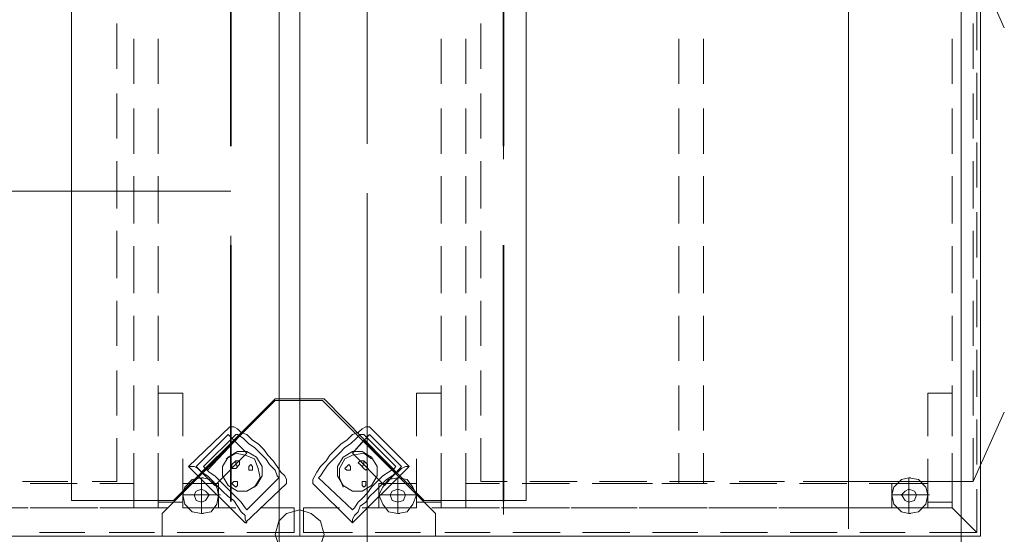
# Model space of a CAD drawing. Header units: millimetres. Extents: x 82175 to 237000, y 24756 to 471700.
# Tile 29 of 256: x 116038 to 117121, y 93922 to 94488. Entities that reach past the tile are written whole.
import ezdxf

# ---------------------------------------------------------------- set-up
doc = ezdxf.new("R2010")
doc.units = ezdxf.units.MM
doc.linetypes.add('Krawędzie ukryte', pattern=[3.912222, 2.822222, -1.09])
doc.linetypes.add('Kropki i Kreski', pattern=[6.702778, 3.527778, -1.763889, 0, -1.411111])
for name, color, linetype in [('2D - Ogólne', 8, 'Continuous'), ('2D - Rysunki i Obrazki', 8, 'Continuous'), ('Konstrukcja - Belki', 8, 'Continuous'), ('Konstrukcja - Siatka mod', 8, 'Continuous'), ('Konstrukcja - Ściany nośne wew..P', 8, 'Continuous')]:
    doc.layers.add(name, color=color, linetype=linetype)

msp = doc.modelspace()

# ---------------------------------------------------------------- linework, layer by layer
at = {"layer": '2D - Ogólne', "color": 8, "linetype": 'Continuous', "lineweight": 20, "ltscale": 100}
msp.add_line((110440, 94299.8), (116270, 94299.8), dxfattribs=at)
at = {"layer": '2D - Rysunki i Obrazki', "color": 8, "linetype": 'Continuous', "lineweight": 13, "ltscale": 100, "flags": 128}
for points in [[(115595.3, 95193.1), (115595.3, 93920), (116346, 93920), (116346, 95193.1)], [(115595.3, 95193.1), (115595.3, 93920), (116346, 93920), (116346, 95193.1)], [(116346, 93920), (116346, 95193.1), (115595.3, 95193.1), (115595.3, 93920)], [(115595.3, 95193.1), (115595.3, 93920), (116346, 93920), (116346, 95193.1)], [(115595.3, 95193.1), (115595.3, 93920), (116346, 93920), (116346, 95193.1)], [(116346, 93920), (116346, 95193.1), (115595.3, 95193.1), (115595.3, 93920)], [(115595.3, 95193.1), (115595.3, 93920), (116346, 93920), (116346, 95193.1)], [(116346, 94071.3), (116319, 94071.3), (116207, 93959.4), (116095.1, 93959.4), (116095.1, 95153.7), (116207, 95153.7), (116319, 95041.7), (116346, 95041.7), (116346, 95193.1)], [(117094.5, 95193.1), (117094.5, 93920), (116346, 93920), (116346, 95193.1)], [(117094.5, 95193.1), (117094.5, 93920), (116346, 93920), (116346, 95193.1)], [(117094.5, 93920), (117094.5, 95193.1), (116346, 95193.1), (116346, 93920)], [(117094.5, 95193.1), (117094.5, 93920), (116346, 93920), (116346, 95193.1)], [(117094.5, 95193.1), (117094.5, 93920), (116346, 93920), (116346, 95193.1)], [(117094.5, 93920), (117094.5, 95193.1), (116346, 95193.1), (116346, 93920)], [(117094.5, 95193.1), (117094.5, 93920), (116346, 93920), (116346, 95193.1)], [(116346, 94071.3), (116372.9, 94071.3), (116482.8, 93959.4), (116594.8, 93959.4), (116594.8, 95153.7), (116482.8, 95153.7), (116372.9, 95041.7), (116346, 95041.7), (116346, 95193.1)], [(116323.3, 95098.9), (116323.3, 93898.9), (115573.3, 93898.9), (115573.3, 95098.9)], [(117073.3, 95098.9), (117073.3, 93898.9), (116323.3, 93898.9), (116323.3, 95098.9)], [(116346, 93920), (116346, 94069.2), (116319, 94069.2), (116194.6, 93944.8), (116194.6, 93920)], [(116346, 93920), (116346, 94069.2), (116319, 94069.2), (116194.6, 93944.8), (116194.6, 93920)], [(116346, 93920), (116346, 94069.2), (116370.8, 94069.2), (116495.2, 93944.8), (116495.2, 93920)], [(116346, 93920), (116346, 94069.2), (116370.8, 94069.2), (116495.2, 93944.8), (116495.2, 93920)], [(116267.2, 94031.9), (116231.9, 93996.7), (116252.6, 93975.9), (116287.9, 94011.2)], [(116273.4, 94025.7), (116238.1, 93990.5), (116252.6, 93975.9), (116287.9, 94011.2)], [(116422.7, 94031.9), (116457.9, 93996.7), (116439.3, 93975.9), (116404, 94011.2)], [(116416.5, 94025.7), (116451.7, 93990.5), (116439.3, 93975.9), (116404, 94011.2)], [(116267.2, 93975.9), (116260.9, 93986.3), (116260.9, 93996.7), (116267.2, 94007), (116277.5, 94013.3), (116287.9, 94013.3), (116298.3, 94007), (116304.5, 93996.7), (116304.5, 93986.3), (116298.3, 93975.9), (116287.9, 93969.7), (116277.5, 93969.7)], [(116424.7, 93975.9), (116431, 93986.3), (116431, 93996.7), (116424.7, 94007), (116414.4, 94013.3), (116404, 94013.3), (116393.6, 94007), (116387.4, 93996.7), (116387.4, 93986.3), (116393.6, 93975.9), (116404, 93969.7), (116414.4, 93969.7)], [(116275.5, 93998.7), (116275.5, 94000.8), (116275.5, 94002.9), (116277.5, 94002.9), (116279.6, 94002.9), (116279.6, 94000.8), (116279.6, 93998.7), (116277.5, 93996.7)], [(116416.5, 93998.7), (116416.5, 94000.8), (116416.5, 94002.9), (116414.4, 94002.9), (116412.3, 94002.9), (116410.2, 94000.8), (116412.3, 93998.7), (116414.4, 93996.7)], [(116290, 93992.5), (116290, 93994.6), (116290, 93996.7), (116292, 93998.7), (116294.1, 93996.7), (116294.1, 93994.6), (116294.1, 93992.5), (116292, 93992.5)], [(116401.9, 93992.5), (116401.9, 93994.6), (116401.9, 93996.7), (116399.9, 93998.7), (116397.8, 93996.7), (116395.7, 93994.6), (116397.8, 93992.5), (116399.9, 93992.5)], [(116273.4, 93975.9), (116271.3, 93978), (116273.4, 93980.1), (116275.5, 93980.1), (116277.5, 93980.1), (116277.5, 93978), (116277.5, 93975.9), (116275.5, 93973.9)], [(116418.5, 93975.9), (116418.5, 93978), (116418.5, 93980.1), (116416.5, 93980.1), (116414.4, 93980.1), (116414.4, 93978), (116414.4, 93975.9), (116416.5, 93973.9)], [(116217.4, 93978), (116217.4, 93951.1), (116256.8, 93951.1), (116256.8, 93978)], [(116238.1, 93957.3), (116242.3, 93959.4), (116246.4, 93965.6), (116242.3, 93969.7), (116238.1, 93971.8), (116231.9, 93969.7), (116229.8, 93965.6), (116231.9, 93959.4)], [(116433, 93978), (116433, 93951.1), (116474.5, 93951.1), (116474.5, 93978)], [(116453.8, 93957.3), (116460, 93959.4), (116462.1, 93965.6), (116460, 93969.7), (116453.8, 93971.8), (116447.6, 93969.7), (116445.5, 93965.6), (116447.6, 93959.4)], [(116997, 93978), (116997, 93951.1), (117036.4, 93951.1), (117036.4, 93978)], [(117015.7, 93957.3), (117021.9, 93959.4), (117024, 93965.6), (117021.9, 93969.7), (117015.7, 93971.8), (117011.6, 93969.7), (117007.4, 93965.6), (117011.6, 93959.4)], [(116372.9, 93922), (116368.8, 93936.5), (116358.4, 93944.8), (116346, 93949), (116331.4, 93944.8), (116323.1, 93936.5), (116319, 93922), (116323.1, 93909.6), (116331.4, 93899.2), (116346, 93895.1), (116358.4, 93899.2), (116368.8, 93909.6)]]:
    msp.add_lwpolyline(points, close=True, dxfattribs=at)
for points in [[(116949.4, 94606.3), (116949.4, 93928.2)], [(117086.2, 94556.5), (117120.6, 94479.5)], [(117090.4, 94506.8), (117090.4, 94454.9)], [(116144.8, 94484), (116144.8, 94434.2)], [(116144.8, 94434.2), (116144.8, 94484)], [(116545, 94434.2), (116545, 94484)], [(117086.2, 94484), (117086.2, 94434.2)], [(116163.5, 94467.4), (116163.5, 94417.6)], [(116190.4, 94417.6), (116190.4, 94467.4)], [(116501.5, 94417.6), (116501.5, 94467.4)], [(116528.4, 94467.4), (116528.4, 94417.6)], [(116762.7, 94417.6), (116762.7, 94467.4)], [(116789.7, 94467.4), (116789.7, 94417.6)], [(117063.4, 94417.6), (117063.4, 94467.4)], [(117090.4, 94430), (117090.4, 94378.2)], [(116144.8, 94407.2), (116144.8, 94357.5)], [(116144.8, 94357.5), (116144.8, 94407.2)], [(116545, 94357.5), (116545, 94407.2)], [(117086.2, 94407.2), (117086.2, 94357.5)], [(116163.5, 94390.6), (116163.5, 94340.9)], [(116190.4, 94340.9), (116190.4, 94390.6)], [(116501.5, 94340.9), (116501.5, 94390.6)], [(116528.4, 94390.6), (116528.4, 94340.9)], [(116762.7, 94340.9), (116762.7, 94390.6)], [(116789.7, 94390.6), (116789.7, 94340.9)], [(117063.4, 94340.9), (117063.4, 94390.6)], [(117090.4, 94353.3), (117090.4, 94303.6)], [(116144.8, 94332.6), (116144.8, 94280.7)], [(116144.8, 94280.7), (116144.8, 94332.6)], [(116545, 94280.7), (116545, 94332.6)], [(117086.2, 94332.6), (117086.2, 94280.7)], [(116163.5, 94316), (116163.5, 94264.2)], [(116190.4, 94264.2), (116190.4, 94316)], [(116501.5, 94264.2), (116501.5, 94316)], [(116528.4, 94316), (116528.4, 94264.2)], [(116762.7, 94264.2), (116762.7, 94316)], [(116789.7, 94316), (116789.7, 94264.2)], [(117063.4, 94264.2), (117063.4, 94316)], [(117090.4, 94276.6), (117090.4, 94226.8)], [(116144.8, 94255.9), (116144.8, 94204)], [(116144.8, 94204), (116144.8, 94255.9)], [(116545, 94204), (116545, 94255.9)], [(117086.2, 94255.9), (117086.2, 94204)], [(116163.5, 94239.3), (116163.5, 94187.4)], [(116190.4, 94187.4), (116190.4, 94239.3)], [(116501.5, 94187.4), (116501.5, 94239.3)], [(116528.4, 94239.3), (116528.4, 94187.4)], [(116762.7, 94187.4), (116762.7, 94239.3)], [(116789.7, 94239.3), (116789.7, 94187.4)], [(117063.4, 94187.4), (117063.4, 94239.3)], [(117090.4, 94202), (117090.4, 94150.1)], [(116144.8, 94179.1), (116144.8, 94129.4)], [(116144.8, 94129.4), (116144.8, 94179.1)], [(116545, 94129.4), (116545, 94179.1)], [(117086.2, 94179.1), (117086.2, 94129.4)], [(116163.5, 94162.6), (116163.5, 94112.8)], [(116190.4, 94112.8), (116190.4, 94162.6)], [(116501.5, 94112.8), (116501.5, 94162.6)], [(116528.4, 94162.6), (116528.4, 94112.8)], [(116762.7, 94112.8), (116762.7, 94162.6)], [(116789.7, 94162.6), (116789.7, 94112.8)], [(117063.4, 94112.8), (117063.4, 94162.6)], [(117090.4, 94125.2), (117090.4, 94073.4)], [(116144.8, 94102.4), (116144.8, 94052.7)], [(116144.8, 94052.7), (116144.8, 94102.4)], [(116545, 94052.7), (116545, 94102.4)], [(117086.2, 94102.4), (117086.2, 94052.7)], [(116163.5, 94085.8), (116163.5, 94036.1)], [(116190.4, 94036.1), (116190.4, 94085.8)], [(116190.4, 94077.5), (116190.4, 94029.9)], [(116217.4, 94029.9), (116217.4, 94077.5), (116190.4, 94077.5)], [(116474.5, 94077.5), (116501.5, 94077.5)], [(116474.5, 94029.9), (116474.5, 94077.5)], [(116501.5, 94036.1), (116501.5, 94085.8)], [(116501.5, 94077.5), (116501.5, 94029.9)], [(116528.4, 94085.8), (116528.4, 94036.1)], [(116762.7, 94036.1), (116762.7, 94085.8)], [(116789.7, 94085.8), (116789.7, 94036.1)], [(117036.4, 94077.5), (117063.4, 94077.5)], [(117036.4, 94029.9), (117036.4, 94077.5)], [(117063.4, 94036.1), (117063.4, 94085.8)], [(117063.4, 94077.5), (117063.4, 94029.9)], [(117086.2, 93980.1), (117120.6, 94056.5)], [(117090.4, 94048.5), (117090.4, 93998.7)], [(116269.2, 94040.2), (116223.6, 93996.7)], [(116331.4, 93978), (116331.4, 93980.1), (116331.4, 93982.2), (116329.4, 93986.3), (116325.2, 93990.5), (116321.1, 93996.7), (116316.9, 94002.9), (116310.7, 94009.1), (116306.6, 94015.3), (116300.3, 94021.6), (116294.1, 94025.7), (116287.9, 94031.9), (116281.7, 94034), (116277.5, 94038.1), (116273.4, 94040.2), (116271.3, 94040.2), (116269.2, 94040.2)], [(116360.5, 93978), (116360.5, 93980.1), (116360.5, 93982.2), (116362.5, 93986.3), (116364.6, 93990.5), (116368.8, 93996.7), (116375, 94002.9), (116379.1, 94009.1), (116385.4, 94015.3), (116391.6, 94021.6), (116397.8, 94025.7), (116404, 94031.9), (116410.2, 94034), (116414.4, 94038.1), (116418.5, 94040.2), (116420.6, 94040.2), (116422.7, 94040.2)], [(116422.7, 94040.2), (116466.2, 93996.7)], [(116144.8, 94027.8), (116144.8, 93980.1)], [(116144.8, 93980.1), (116144.8, 94027.8)], [(116287.9, 93949), (116285.8, 93951.1), (116281.7, 93957.3), (116277.5, 93961.4), (116271.3, 93967.6), (116265.1, 93973.9), (116258.9, 93980.1), (116252.6, 93986.3), (116246.4, 93990.5), (116242.3, 93994.6), (116240.2, 93996.7), (116275.5, 94031.9)], [(116279.6, 94029.9), (116244.4, 93992.5)], [(116323.1, 93984.2), (116321.1, 93986.3), (116319, 93992.5), (116312.8, 93998.7), (116308.6, 94005), (116302.4, 94011.2), (116296.2, 94017.4), (116290, 94021.6), (116283.7, 94027.8), (116277.5, 94031.9), (116275.5, 94031.9)], [(116366.7, 93984.2), (116368.8, 93986.3), (116372.9, 93992.5), (116377.1, 93998.7), (116383.3, 94005), (116389.5, 94011.2), (116395.7, 94017.4), (116401.9, 94021.6), (116408.2, 94027.8), (116412.3, 94031.9), (116416.5, 94031.9)], [(116404, 93949), (116406.1, 93951.1), (116410.2, 93957.3), (116414.4, 93961.4), (116420.6, 93967.6), (116424.7, 93973.9), (116431, 93980.1), (116437.2, 93986.3), (116443.4, 93990.5), (116449.6, 93994.6), (116451.7, 93996.7), (116416.5, 94031.9)], [(116410.2, 94029.9), (116447.6, 93992.5)], [(116545, 93980.1), (116545, 94027.8)], [(117086.2, 94027.8), (117086.2, 93980.1), (117057.2, 93980.1)], [(116163.5, 94011.2), (116163.5, 93951.1), (116190.4, 93951.1)], [(116190.4, 93951.1), (116190.4, 94011.2)], [(116265.1, 94005), (116275.5, 94011.2), (116285.8, 94009.1), (116296.2, 94005), (116300.3, 93994.6), (116302.4, 93984.2), (116296.2, 93973.9)], [(116424.7, 94005), (116416.5, 94011.2), (116404, 94009.1), (116395.7, 94005), (116389.5, 93994.6), (116389.5, 93984.2), (116393.6, 93973.9)], [(116501.5, 93951.1), (116501.5, 94011.2)], [(116528.4, 94011.2), (116528.4, 93951.1)], [(116762.7, 93978), (116762.7, 94011.2)], [(116789.7, 94011.2), (116789.7, 93978)], [(117063.4, 93951.1), (117063.4, 94011.2)], [(116190.4, 94005), (116190.4, 93957.3), (116217.4, 93957.3), (116217.4, 94005)], [(116275.5, 94002.9), (116271.3, 93998.7)], [(116416.5, 94002.9), (116420.6, 93998.7)], [(116474.5, 93957.3), (116474.5, 94005)], [(116501.5, 94005), (116501.5, 93957.3)], [(117036.4, 93957.3), (117036.4, 94005)], [(117063.4, 94005), (117063.4, 93957.3)], [(116223.6, 93996.7), (116285.8, 93934.5), (116331.4, 93978)], [(116285.8, 93934.5), (116287.9, 93934.5), (116285.8, 93938.6), (116285.8, 93942.8), (116281.7, 93946.9), (116277.5, 93953.1), (116273.4, 93959.4), (116267.2, 93963.5), (116260.9, 93969.7), (116254.7, 93975.9), (116248.5, 93982.2), (116244.4, 93986.3), (116238.1, 93990.5), (116234, 93994.6), (116229.8, 93996.7), (116225.7, 93996.7), (116223.6, 93996.7)], [(116275.5, 93994.6), (116273.4, 93994.6), (116271.3, 93994.6), (116271.3, 93996.7), (116271.3, 93998.7)], [(116279.6, 93998.7), (116275.5, 93994.6)], [(116466.2, 93996.7), (116404, 93934.5), (116360.5, 93978)], [(116404, 93934.5), (116404, 93938.6), (116406.1, 93942.8), (116410.2, 93946.9), (116412.3, 93953.1), (116418.5, 93957.3), (116422.7, 93963.5), (116428.9, 93969.7), (116435.1, 93975.9), (116441.3, 93982.2), (116447.6, 93986.3), (116453.8, 93990.5), (116457.9, 93994.6), (116462.1, 93996.7), (116464.1, 93996.7), (116466.2, 93996.7)], [(116412.3, 93998.7), (116416.5, 93994.6)], [(116416.5, 93994.6), (116418.5, 93992.5), (116420.6, 93994.6), (116420.6, 93996.7), (116420.6, 93998.7)], [(116041.1, 93980.1), (116090.9, 93980.1)], [(116117.9, 93980.1), (116144.8, 93980.1)], [(116217.4, 93965.6), (116238.1, 93965.6), (116238.1, 93984.2)], [(116238.1, 93984.2), (116227.8, 93982.2), (116219.5, 93973.9), (116217.4, 93965.6), (116219.5, 93955.2)], [(116238.1, 93984.2), (116248.5, 93982.2), (116254.7, 93973.9), (116256.8, 93965.6), (116254.7, 93955.2)], [(116238.1, 93984.2), (116248.5, 93982.2), (116254.7, 93973.9), (116256.8, 93965.6), (116254.7, 93955.2)], [(116238.1, 93984.2), (116240.2, 93984.2)], [(116323.1, 93984.2), (116287.9, 93949)], [(116366.7, 93984.2), (116404, 93949)], [(116433, 93965.6), (116453.8, 93965.6), (116453.8, 93984.2)], [(116453.8, 93984.2), (116443.4, 93982.2), (116437.2, 93973.9), (116433, 93965.6), (116437.2, 93955.2)], [(116453.8, 93984.2), (116464.1, 93982.2), (116470.4, 93973.9), (116474.5, 93965.6), (116470.4, 93955.2)], [(116453.8, 93984.2), (116464.1, 93982.2), (116470.4, 93973.9), (116474.5, 93965.6), (116470.4, 93955.2)], [(116453.8, 93984.2), (116455.9, 93984.2)], [(116574, 93980.1), (116545, 93980.1)], [(116650.8, 93980.1), (116598.9, 93980.1)], [(116727.5, 93980.1), (116675.6, 93980.1)], [(116802.1, 93980.1), (116752.4, 93980.1)], [(116878.9, 93980.1), (116829.1, 93980.1)], [(117086.2, 93980.1), (116899.6, 93980.1)], [(116955.6, 93980.1), (116903.7, 93980.1)], [(117032.3, 93980.1), (116980.5, 93980.1)], [(116997, 93965.6), (117015.7, 93965.6), (117015.7, 93984.2)], [(117015.7, 93984.2), (117007.4, 93982.2), (116999.1, 93973.9), (116997, 93965.6), (116999.1, 93955.2)], [(117015.7, 93984.2), (117026.1, 93982.2), (117034.4, 93973.9), (117036.4, 93965.6), (117034.4, 93955.2)], [(117015.7, 93984.2), (117026.1, 93982.2), (117034.4, 93973.9), (117036.4, 93965.6), (117034.4, 93955.2)], [(117015.7, 93984.2), (117017.8, 93984.2)], [(116101.3, 93978), (116049.4, 93978)], [(116163.5, 93978), (116126.2, 93978)], [(116126.2, 93951.1), (116163.5, 93951.1), (116163.5, 93978)], [(116217.4, 93978), (116256.8, 93978)], [(116244.4, 93978), (116217.4, 93978), (116217.4, 93951.1), (116256.8, 93951.1), (116256.8, 93978)], [(116238.1, 93944.8), (116227.8, 93946.9), (116219.5, 93955.2), (116217.4, 93965.6), (116219.5, 93973.9)], [(116238.1, 93944.8), (116227.8, 93946.9), (116219.5, 93955.2), (116217.4, 93965.6), (116219.5, 93973.9)], [(116238.1, 93944.8), (116248.5, 93946.9), (116254.7, 93955.2), (116256.8, 93965.6), (116254.7, 93973.9)], [(116433, 93978), (116433, 93951.1), (116474.5, 93951.1), (116474.5, 93978), (116447.6, 93978)], [(116474.5, 93978), (116433, 93978)], [(116453.8, 93944.8), (116443.4, 93946.9), (116437.2, 93955.2), (116433, 93965.6), (116437.2, 93973.9)], [(116453.8, 93944.8), (116443.4, 93946.9), (116437.2, 93955.2), (116433, 93965.6), (116437.2, 93973.9)], [(116453.8, 93944.8), (116464.1, 93946.9), (116470.4, 93955.2), (116474.5, 93965.6), (116470.4, 93973.9)], [(116528.4, 93951.1), (116528.4, 93978)], [(116528.4, 93978), (116565.7, 93978)], [(116590.6, 93978), (116642.5, 93978)], [(116667.4, 93978), (116717.1, 93978)], [(116733.7, 93978), (116706.7, 93978)], [(116744.1, 93978), (116793.8, 93978)], [(116818.7, 93978), (116870.6, 93978)], [(116895.4, 93978), (116947.3, 93978)], [(116972.2, 93978), (117009.5, 93978)], [(117015.7, 93944.8), (117007.4, 93946.9), (116999.1, 93955.2), (116997, 93965.6), (116999.1, 93973.9)], [(117015.7, 93944.8), (117007.4, 93946.9), (116999.1, 93955.2), (116997, 93965.6), (116999.1, 93973.9)], [(117036.4, 93951.1), (117036.4, 93978), (117009.5, 93978)], [(117015.7, 93944.8), (117026.1, 93946.9), (117034.4, 93955.2), (117036.4, 93965.6), (117034.4, 93973.9)], [(117090.4, 93971.8), (117090.4, 93924.1)], [(116217.4, 93965.6), (116219.5, 93965.6)], [(116238.1, 93965.6), (116240.2, 93965.6)], [(116256.8, 93965.6), (116238.1, 93965.6), (116238.1, 93944.8)], [(116238.1, 93965.6), (116240.2, 93965.6)], [(116256.8, 93965.6), (116258.9, 93965.6)], [(116433, 93965.6), (116435.1, 93965.6)], [(116453.8, 93965.6), (116455.9, 93965.6)], [(116474.5, 93965.6), (116453.8, 93965.6), (116453.8, 93944.8)], [(116453.8, 93965.6), (116455.9, 93965.6)], [(116474.5, 93965.6), (116476.6, 93965.6)], [(116501.5, 93957.3), (116474.5, 93957.3)], [(116997, 93965.6), (116999.1, 93965.6)], [(117015.7, 93965.6), (117017.8, 93965.6)], [(117036.4, 93965.6), (117015.7, 93965.6), (117015.7, 93944.8)], [(117015.7, 93965.6), (117017.8, 93965.6)], [(117036.4, 93965.6), (117038.5, 93965.6)], [(117063.4, 93957.3), (117036.4, 93957.3)], [(116047.4, 93951.1), (115997.6, 93951.1)], [(116049.4, 93951.1), (116101.3, 93951.1)], [(116124.1, 93951.1), (116072.2, 93951.1)], [(116200.8, 93951.1), (116149, 93951.1)], [(116275.5, 93951.1), (116225.7, 93951.1)], [(116339.7, 93924.1), (116339.7, 93951.1), (116302.4, 93951.1)], [(116350.1, 93951.1), (116389.5, 93951.1)], [(116350.1, 93924.1), (116350.1, 93951.1)], [(116414.4, 93951.1), (116466.2, 93951.1)], [(116491.1, 93951.1), (116542.9, 93951.1)], [(116528.4, 93951.1), (116501.5, 93951.1)], [(116565.7, 93951.1), (116528.4, 93951.1)], [(116567.8, 93951.1), (116617.6, 93951.1)], [(116642.5, 93951.1), (116590.6, 93951.1)], [(116644.5, 93951.1), (116694.3, 93951.1)], [(116717.1, 93951.1), (116667.4, 93951.1)], [(116719.2, 93951.1), (116771, 93951.1)], [(116793.8, 93951.1), (116744.1, 93951.1)], [(116795.9, 93951.1), (116845.7, 93951.1)], [(116870.6, 93951.1), (116818.7, 93951.1)], [(116872.6, 93951.1), (116922.4, 93951.1)], [(116947.3, 93951.1), (116895.4, 93951.1)], [(116947.3, 93951.1), (116999.1, 93951.1)], [(117009.5, 93951.1), (116972.2, 93951.1)], [(117036.4, 93951.1), (117009.5, 93951.1)], [(117024, 93951.1), (117063.4, 93951.1)], [(117063.4, 93951.1), (117090.4, 93924.1)], [(117090.4, 93924.1), (117063.4, 93951.1)], [(116238.1, 93944.8), (116240.2, 93944.8)], [(116238.1, 93944.8), (116240.2, 93944.8)], [(116453.8, 93944.8), (116455.9, 93944.8)], [(116453.8, 93944.8), (116455.9, 93944.8)], [(117015.7, 93944.8), (117017.8, 93944.8)], [(117015.7, 93944.8), (117017.8, 93944.8)], [(116109.6, 93924.1), (116059.8, 93924.1)], [(116059.8, 93924.1), (116109.6, 93924.1)], [(116059.8, 93924.1), (116109.6, 93924.1)], [(116186.3, 93924.1), (116136.5, 93924.1)], [(116136.5, 93924.1), (116186.3, 93924.1)], [(116136.5, 93924.1), (116186.3, 93924.1)], [(116263, 93924.1), (116211.2, 93924.1)], [(116211.2, 93924.1), (116263, 93924.1)], [(116211.2, 93924.1), (116263, 93924.1)], [(116339.7, 93924.1), (116287.9, 93924.1)], [(116287.9, 93924.1), (116339.7, 93924.1)], [(116287.9, 93924.1), (116339.7, 93924.1)], [(116350.1, 93924.1), (116404, 93924.1)], [(116350.1, 93924.1), (116404, 93924.1)], [(116350.1, 93924.1), (116404, 93924.1)], [(116428.9, 93924.1), (116478.7, 93924.1)], [(116428.9, 93924.1), (116478.7, 93924.1)], [(116428.9, 93924.1), (116478.7, 93924.1)], [(116505.6, 93924.1), (116555.4, 93924.1)], [(116505.6, 93924.1), (116555.4, 93924.1)], [(116505.6, 93924.1), (116555.4, 93924.1)], [(116580.3, 93924.1), (116632.1, 93924.1)], [(116580.3, 93924.1), (116632.1, 93924.1)], [(116580.3, 93924.1), (116632.1, 93924.1)], [(116657, 93924.1), (116708.8, 93924.1)], [(116657, 93924.1), (116708.8, 93924.1)], [(116657, 93924.1), (116708.8, 93924.1)], [(116733.7, 93924.1), (116783.5, 93924.1)], [(116733.7, 93924.1), (116783.5, 93924.1)], [(116733.7, 93924.1), (116783.5, 93924.1)], [(116808.4, 93924.1), (116860.2, 93924.1)], [(116808.4, 93924.1), (116860.2, 93924.1)], [(116808.4, 93924.1), (116860.2, 93924.1)], [(116885.1, 93924.1), (116936.9, 93924.1)], [(116885.1, 93924.1), (116936.9, 93924.1)], [(116885.1, 93924.1), (116936.9, 93924.1)], [(116961.8, 93924.1), (117011.6, 93924.1)], [(116961.8, 93924.1), (117011.6, 93924.1)], [(116961.8, 93924.1), (117011.6, 93924.1)], [(117038.5, 93924.1), (117090.4, 93924.1)], [(117038.5, 93924.1), (117090.4, 93924.1)], [(117038.5, 93924.1), (117090.4, 93924.1), (117063.4, 93924.1)], [(117090.4, 93924.1), (117063.4, 93924.1)]]:
    msp.add_lwpolyline(points, dxfattribs=at)
at = {"layer": 'Konstrukcja - Belki', "color": 8, "linetype": 'Krawędzie ukryte', "lineweight": 35, "ltscale": 100}
for p, q in [((116270, 96978.9), (116270, 92378.9)), ((116570, 96978.9), (116570, 92378.9))]:
    msp.add_line(p, q, dxfattribs=at)
at = {"layer": 'Konstrukcja - Belki', "color": 8, "linetype": 'Kropki i Kreski', "lineweight": 13, "ltscale": 100}
msp.add_line((116420, 96978.9), (116420, 92378.9), dxfattribs=at)
at = {"layer": 'Konstrukcja - Siatka mod', "color": 8, "linetype": 'Kropki i Kreski', "lineweight": 13, "ltscale": 100}
msp.add_line((116420, 91000), (116420, 107964.8), dxfattribs=at)
at = {"layer": 'Konstrukcja - Ściany nośne wew..P', "color": 8, "linetype": 'Krawędzie ukryte', "lineweight": 20, "ltscale": 100, "flags": 128}
for points in [[(116270, 96988.9), (116270, 92678.9)], [(116570, 92378.9), (116570, 96838.9)]]:
    msp.add_lwpolyline(points, dxfattribs=at)

doc.saveas('drawing.dxf')
